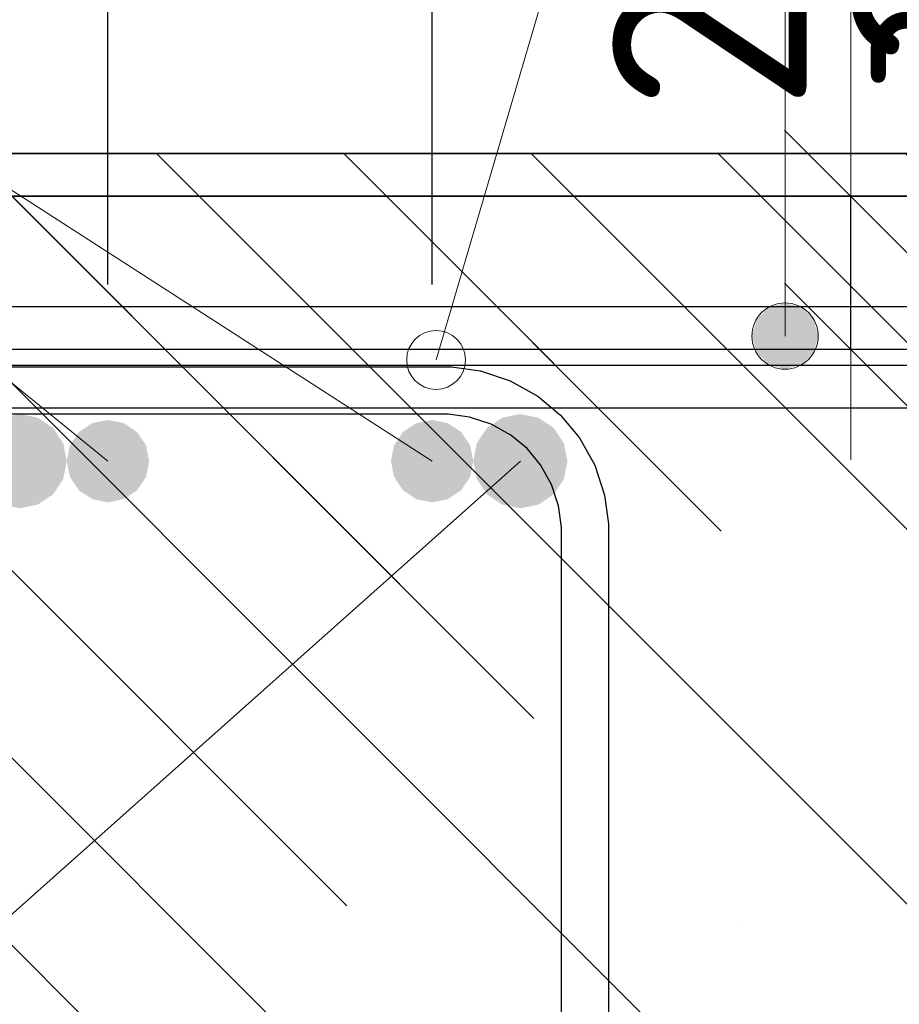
# Model space of a CAD drawing. Header units: metres. Extents: x -38 to 97, y -15 to 21.
# Tile 82 of 216: x 72.388 to 72.537, y 4.544 to 4.711. Entities that reach past the tile are written whole.
import ezdxf

# ---------------------------------------------------------------- set-up
doc = ezdxf.new("R2010")
doc.units = ezdxf.units.M
doc.header["$PDMODE"] = 65
for name, color, linetype, lineweight in [('XR$3$Арм. стержнями верхней зоны', 180, 'Continuous', 35), ('XR$3$Арм.стержн. Арматура края', 96, 'Continuous', 35), ('XR$3$Арм.стержн. Доп. арматура', 180, 'Continuous', 35), ('XR$3$Арм.стержн. Хомут', 240, 'Continuous', 35), ('XR$3$Арм.стержн.горизонт. 1', 180, 'Continuous', 35), ('XR$3$Размерная линия (1)', 7, 'Continuous', 13), ('XR$3$Размерная линия_ общее', 7, 'Continuous', 13), ('XR$6$Арм. стержнями верхней зоны', 180, 'Continuous', 35), ('XR$6$Арм.стержн. Арматура края', 96, 'Continuous', 35), ('XR$6$ВК__отв в полу 1-2 эт', 220, 'Continuous', 25), ('XR$6$Размерная линия (1)', 7, 'Continuous', 13), ('XR$6$Размерная линия_ общее', 7, 'Continuous', 13)]:
    doc.layers.add(name, color=color, linetype=linetype, lineweight=lineweight)
doc.styles.add('ISOCPEUR', font='txt')
doc.dimstyles.new('DIMSTYLE_11', dxfattribs={"dimtxt": 0.033, "dimasz": 0.0375, "dimexe": 0, "dimexo": 0, "dimgap": 0.0165, "dimtad": 2, "dimdec": 0, "dimlfac": 1000, "dimrnd": 1, "dimzin": 12, "dimdsep": 46, "dimtxsty": 'ISOCPEUR', "dimblk1": 'ALL_ML_STRICH', "dimblk2": 'ALL_ML_STRICH', "dimsah": 1, "dimcen": 0, "dimclrd": 7, "dimclre": 256, "dimclrt": 7, "dimadec": 0, "dimazin": 0, "dimtfac": 1, "dimtdec": 0, "dimtix": 1, "dimtmove": 2, "dimatfit": 3, "dimfxl": 0, "dimtvp": 1.2, "dimtzin": 0, "dimlwd": 0, "dimlwe": -3, "dimarcsym": 0})
doc.dimstyles.new('DIMSTYLE_23', dxfattribs={"dimtxt": 0.03, "dimasz": 0.03, "dimexe": 0, "dimexo": 0, "dimgap": 0.015, "dimtad": 2, "dimdec": 0, "dimlfac": 1000, "dimrnd": 5, "dimzin": 12, "dimdsep": 46, "dimtxsty": 'ISOCPEUR', "dimblk1": 'ALL_ML_STRICH', "dimblk2": 'ALL_ML_STRICH', "dimsah": 1, "dimcen": 0, "dimclrd": 7, "dimclre": 256, "dimclrt": 7, "dimadec": 0, "dimazin": 0, "dimtfac": 1, "dimtdec": 0, "dimtix": 1, "dimtmove": 2, "dimatfit": 3, "dimfxl": 0, "dimtvp": 1.2, "dimtzin": 0, "dimlwd": 0, "dimlwe": -3, "dimarcsym": 0})
doc.dimstyles.new('DIMSTYLE_24', dxfattribs={"dimtxt": 0.03, "dimasz": 0.03, "dimexe": 0, "dimexo": 0, "dimgap": 0.015, "dimtad": 2, "dimdec": 0, "dimlfac": 1000, "dimrnd": 5, "dimzin": 12, "dimdsep": 46, "dimtxsty": 'ISOCPEUR', "dimblk1": 'ALL_ML_STRICH', "dimblk2": 'ALL_ML_STRICH', "dimsah": 1, "dimcen": 0, "dimclrd": 7, "dimclre": 256, "dimclrt": 7, "dimadec": 0, "dimazin": 0, "dimtfac": 1, "dimtdec": 0, "dimtix": 1, "dimtmove": 2, "dimatfit": 3, "dimfxl": 0, "dimtzin": 0, "dimlwd": 0, "dimlwe": -3, "dimarcsym": 0})
pattern_1 = [(135, (0, 0), (-0.031819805, -0.031819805), [0.4, -0.05, 0, -0.05]), (135, (-0.01591, -0.01591), (-0.031819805, -0.031819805), [0.8, -0.1, 0.1, -0.1])]

# ---------------------------------------------------------------- blocks, each defined once
blk = doc.blocks.new('ALL_ML_STRICH')
at = {"color": 0, "linetype": 'ByBlock', "lineweight": -2}
for p, q in [((0, -0.5), (0, 0.5)), ((-0.3, -0.3), (0.3, 0.3)), ((-1, 0), (0.5, 0))]:
    blk.add_line(p, q, dxfattribs=at)
blk = doc.blocks.new('*D160')
at = {"layer": 'DEFPOINTS', "color": 7, "linetype": 'Continuous', "lineweight": 13, "transparency": 33554687}
for p in [(72.48879, 4.68139), (72.48879, 4.65539), (72.52877, 4.65539)]:
    blk.add_point(p, dxfattribs=at)
at = {"layer": 'XR$3$Размерная линия_ общее', "color": 253, "linetype": 'Continuous', "lineweight": -2, "true_color": 0xa0a0a0, "transparency": 33554687}
for p, q in [((72.50879, 4.68139), (72.52877, 4.68139)), ((72.50879, 4.65539), (72.52877, 4.65539))]:
    blk.add_line(p, q, dxfattribs=at)
at = {"layer": 'XR$3$Размерная линия_ общее', "color": 7, "linetype": 'Continuous', "lineweight": -2, "transparency": 33554687}
blk.add_line((72.52877, 4.65539), (72.52877, 4.68139), dxfattribs=at)
at = {"layer": 'XR$3$Размерная линия_ общее', "color": 7, "linetype": 'Continuous', "lineweight": 13, "transparency": 33554687, "xscale": 0.0375, "yscale": 0.0375, "zscale": 0.0375}
for p, rotation in [((72.52877, 4.68139), 90), ((72.52877, 4.65539), 270)]:
    blk.add_blockref('ALL_ML_STRICH', p, dxfattribs=dict(at, rotation=rotation))
at = {"layer": 'XR$3$Размерная линия_ общее', "color": 7, "linetype": 'Continuous', "lineweight": 13, "transparency": 33554687, "insert": (72.52831, 4.69875), "char_height": 0.027, "width": 0.00135, "attachment_point": 1, "rotation": 90, "line_spacing_factor": 0.60241, "style": 'ISOCPEUR'}
blk.add_mtext('з.с.', dxfattribs=at)
at = {"layer": 'XR$3$Размерная линия_ общее', "color": 7, "linetype": 'Continuous', "lineweight": 13, "transparency": 33554687, "insert": (72.50477, 4.71912), "char_height": 0.033, "width": 0.066, "attachment_point": 5, "rotation": 90, "style": 'ISOCPEUR'}
blk.add_mtext('\\A1;{26}', dxfattribs=at)
blk = doc.blocks.new('*D162')
at = {"layer": 'DEFPOINTS', "color": 7, "linetype": 'Continuous', "lineweight": 13, "transparency": 33554687}
for p in [(72.31762, 4.75514), (72.31762, 4.64639), (72.40255, 4.64639)]:
    blk.add_point(p, dxfattribs=at)
at = {"layer": 'XR$3$Размерная линия (1)', "color": 9, "linetype": 'Continuous', "lineweight": -2, "true_color": 0xc7c7c7, "transparency": 33554687}
for p, q in [((72.31762, 4.66639), (72.31762, 4.75514)), ((72.40255, 4.66639), (72.40255, 4.75514))]:
    blk.add_line(p, q, dxfattribs=at)
at = {"layer": 'XR$3$Размерная линия (1)', "color": 7, "linetype": 'Continuous', "lineweight": -2, "transparency": 33554687}
blk.add_line((72.31762, 4.75514), (72.40255, 4.75514), dxfattribs=at)
at = {"layer": 'XR$3$Размерная линия (1)', "color": 7, "linetype": 'Continuous', "lineweight": 13, "transparency": 33554687, "xscale": 0.03, "yscale": 0.03, "zscale": 0.03, "rotation": 180}
blk.add_blockref('ALL_ML_STRICH', (72.31762, 4.75514), dxfattribs=at)
at = {"layer": 'XR$3$Размерная линия (1)', "color": 7, "linetype": 'Continuous', "lineweight": 13, "transparency": 33554687, "xscale": 0.03, "yscale": 0.03, "zscale": 0.03}
blk.add_blockref('ALL_ML_STRICH', (72.40255, 4.75514), dxfattribs=at)
at = {"layer": 'XR$3$Размерная линия (1)', "color": 7, "linetype": 'Continuous', "lineweight": 13, "transparency": 33554687, "insert": (72.36159, 4.77764), "char_height": 0.03, "width": 0.06, "attachment_point": 5, "style": 'ISOCPEUR'}
blk.add_mtext('\\A1;{85}', dxfattribs=at)
blk = doc.blocks.new('*D163')
at = {"layer": 'DEFPOINTS', "color": 7, "linetype": 'Continuous', "lineweight": 13, "transparency": 33554687}
for p in [(72.40255, 4.75514), (72.40255, 4.64639), (72.45763, 4.64639)]:
    blk.add_point(p, dxfattribs=at)
at = {"layer": 'XR$3$Размерная линия (1)', "color": 9, "linetype": 'Continuous', "lineweight": -2, "true_color": 0xc7c7c7, "transparency": 33554687}
for p, q in [((72.40255, 4.66639), (72.40255, 4.75514)), ((72.45763, 4.66639), (72.45763, 4.75514))]:
    blk.add_line(p, q, dxfattribs=at)
at = {"layer": 'XR$3$Размерная линия (1)', "color": 7, "linetype": 'Continuous', "lineweight": -2, "transparency": 33554687}
blk.add_line((72.40255, 4.75514), (72.45763, 4.75514), dxfattribs=at)
at = {"layer": 'XR$3$Размерная линия (1)', "color": 7, "linetype": 'Continuous', "lineweight": 13, "transparency": 33554687, "xscale": 0.03, "yscale": 0.03, "zscale": 0.03, "rotation": 180}
blk.add_blockref('ALL_ML_STRICH', (72.40255, 4.75514), dxfattribs=at)
at = {"layer": 'XR$3$Размерная линия (1)', "color": 7, "linetype": 'Continuous', "lineweight": 13, "transparency": 33554687, "xscale": 0.03, "yscale": 0.03, "zscale": 0.03}
blk.add_blockref('ALL_ML_STRICH', (72.45763, 4.75514), dxfattribs=at)
at = {"layer": 'XR$3$Размерная линия (1)', "color": 7, "linetype": 'Continuous', "lineweight": 13, "transparency": 33554687, "insert": (72.50424, 4.77782), "char_height": 0.03, "width": 0.06, "attachment_point": 5, "style": 'ISOCPEUR'}
blk.add_mtext('\\A1;{55}', dxfattribs=at)
blk = doc.blocks.new('*D821')
at = {"layer": 'DEFPOINTS', "color": 7, "linetype": 'Continuous', "lineweight": 13, "transparency": 33554687}
for p in [(72.29823, 4.7757), (72.29823, 4.65364), (72.3533, 4.65364)]:
    blk.add_point(p, dxfattribs=at)
at = {"layer": 'XR$6$Размерная линия (1)', "color": 9, "linetype": 'Continuous', "lineweight": -2, "true_color": 0xc7c7c7, "transparency": 33554687}
for p, q in [((72.29823, 4.67364), (72.29823, 4.7757)), ((72.3533, 4.67364), (72.3533, 4.7757))]:
    blk.add_line(p, q, dxfattribs=at)
at = {"layer": 'XR$6$Размерная линия (1)', "color": 7, "linetype": 'Continuous', "lineweight": -2, "transparency": 33554687}
blk.add_line((72.29823, 4.7757), (72.3533, 4.7757), dxfattribs=at)
at = {"layer": 'XR$6$Размерная линия (1)', "color": 7, "linetype": 'Continuous', "lineweight": 13, "transparency": 33554687, "xscale": 0.03, "yscale": 0.03, "zscale": 0.03, "rotation": 180}
blk.add_blockref('ALL_ML_STRICH', (72.29823, 4.7757), dxfattribs=at)
at = {"layer": 'XR$6$Размерная линия (1)', "color": 7, "linetype": 'Continuous', "lineweight": 13, "transparency": 33554687, "xscale": 0.03, "yscale": 0.03, "zscale": 0.03}
blk.add_blockref('ALL_ML_STRICH', (72.3533, 4.7757), dxfattribs=at)
at = {"layer": 'XR$6$Размерная линия (1)', "color": 7, "linetype": 'Continuous', "lineweight": 13, "transparency": 33554687, "insert": (72.39182, 4.79891), "char_height": 0.03, "width": 0.06, "attachment_point": 5, "style": 'ISOCPEUR'}
blk.add_mtext('\\A1;{55}', dxfattribs=at)
blk = doc.blocks.new('*D984')
at = {"layer": 'DEFPOINTS', "color": 7, "linetype": 'Continuous', "lineweight": 13, "transparency": 33554687}
for p in [(72.52942, 4.68864), (72.52942, 4.66264), (72.56941, 4.66264)]:
    blk.add_point(p, dxfattribs=at)
at = {"layer": 'XR$6$Размерная линия_ общее', "color": 253, "linetype": 'Continuous', "lineweight": -2, "true_color": 0xa0a0a0, "transparency": 33554687}
for p, q in [((72.54942, 4.68864), (72.56941, 4.68864)), ((72.54942, 4.66264), (72.56941, 4.66264))]:
    blk.add_line(p, q, dxfattribs=at)
at = {"layer": 'XR$6$Размерная линия_ общее', "color": 7, "linetype": 'Continuous', "lineweight": -2, "transparency": 33554687}
blk.add_line((72.56941, 4.66264), (72.56941, 4.68864), dxfattribs=at)
at = {"layer": 'XR$6$Размерная линия_ общее', "color": 7, "linetype": 'Continuous', "lineweight": 13, "transparency": 33554687, "xscale": 0.0375, "yscale": 0.0375, "zscale": 0.0375}
for p, rotation in [((72.56941, 4.68864), 90), ((72.56941, 4.66264), 270)]:
    blk.add_blockref('ALL_ML_STRICH', p, dxfattribs=dict(at, rotation=rotation))
at = {"layer": 'XR$6$Размерная линия_ общее', "color": 7, "linetype": 'Continuous', "lineweight": 13, "transparency": 33554687, "insert": (72.56894, 4.706), "char_height": 0.027, "width": 0.00135, "attachment_point": 1, "rotation": 90, "line_spacing_factor": 0.60241, "style": 'ISOCPEUR'}
blk.add_mtext('з.с.', dxfattribs=at)
at = {"layer": 'XR$6$Размерная линия_ общее', "color": 7, "linetype": 'Continuous', "lineweight": 13, "transparency": 33554687, "insert": (72.54541, 4.72636), "char_height": 0.033, "width": 0.066, "attachment_point": 5, "rotation": 90, "style": 'ISOCPEUR'}
blk.add_mtext('\\A1;{26}', dxfattribs=at)

msp = doc.modelspace()

# ---------------------------------------------------------------- hatches: boundary and pattern name
at = {"linetype": 'Continuous', "lineweight": 13, "transparency": 33554687}
h = msp.add_hatch(dxfattribs=at)
h.set_pattern_fill('__________540', scale=0.015, style=0, pattern_type=2)
h.set_pattern_definition(pattern_1)
h.paths.add_polyline_path([(72.15835, 4.68864), (72.15835, 4.48864), (72.62202, 4.48864), (72.62202, 4.68864)], flags=0)
at = {"linetype": 'Continuous', "lineweight": 25, "transparency": 33554687}
h = msp.add_hatch(dxfattribs=at)
h.set_pattern_fill('__________540', scale=0.015, style=0, pattern_type=2)
h.set_pattern_definition(pattern_1)
h.paths.add_polyline_path([(72.51262, 4.68139), (72.26262, 4.68139), (72.26262, 4.38139), (72.51262, 4.38139)], flags=0)
h = msp.add_hatch(dxfattribs=at)
h.set_pattern_fill('__________540', scale=0.015, style=0, pattern_type=2)
h.set_pattern_definition(pattern_1)
h.paths.add_polyline_path([(72.51262, 4.68139), (72.51262, 4.48139), (72.66181, 4.48139), (72.66181, 4.68139)], flags=0)
at = {"layer": 'XR$3$Арм.стержн. Доп. арматура', "linetype": 'Continuous', "lineweight": 50, "transparency": 33554687}
for points in [[(72.40955, 4.63639), (72.40902, 4.63907), (72.4075, 4.64134), (72.40523, 4.64286), (72.40255, 4.64339), (72.39987, 4.64286), (72.3976, 4.64134), (72.39608, 4.63907), (72.39555, 4.63639), (72.39608, 4.63371), (72.3976, 4.63144), (72.39987, 4.62993), (72.40255, 4.62939), (72.40523, 4.62993), (72.4075, 4.63144), (72.40902, 4.63371)], [(72.46463, 4.63639), (72.46409, 4.63907), (72.46257, 4.64134), (72.4603, 4.64286), (72.45763, 4.64339), (72.45495, 4.64286), (72.45268, 4.64134), (72.45116, 4.63907), (72.45063, 4.63639), (72.45116, 4.63371), (72.45268, 4.63144), (72.45495, 4.62993), (72.45763, 4.62939), (72.4603, 4.62993), (72.46257, 4.63144), (72.46409, 4.63371)]]:
    msp.add_hatch(color=7, dxfattribs=at).paths.add_polyline_path(points)
at = {"layer": 'XR$3$Арм.стержн.горизонт. 1', "linetype": 'Continuous', "lineweight": 50, "transparency": 33554687}
for points in [[(72.39555, 4.63639), (72.39494, 4.63945), (72.39321, 4.64205), (72.39061, 4.64378), (72.38755, 4.64439), (72.38449, 4.64378), (72.38189, 4.64205), (72.38016, 4.63945), (72.37955, 4.63639), (72.38016, 4.63333), (72.38189, 4.63074), (72.38449, 4.629), (72.38755, 4.62839), (72.39061, 4.629), (72.39321, 4.63074), (72.39494, 4.63333)], [(72.48063, 4.63639), (72.48002, 4.63945), (72.47828, 4.64205), (72.47569, 4.64378), (72.47263, 4.64439), (72.46956, 4.64378), (72.46697, 4.64205), (72.46523, 4.63945), (72.46463, 4.63639), (72.46523, 4.63333), (72.46697, 4.63074), (72.46956, 4.629), (72.47263, 4.62839), (72.47569, 4.629), (72.47828, 4.63074), (72.48002, 4.63333)]]:
    msp.add_hatch(color=7, dxfattribs=at).paths.add_polyline_path(points)
at = {"layer": 'XR$6$Арм. стержнями верхней зоны', "linetype": 'Continuous', "lineweight": 13, "transparency": 33554687}
for points in [[(72.52043, 4.66248), (72.5148, 4.66248), (72.51278, 4.66045)], [(72.52043, 4.66248), (72.51278, 4.66045), (72.52245, 4.66045)], [(72.5148, 4.66248), (72.52043, 4.66248), (72.51761, 4.66326)], [(72.52245, 4.66045), (72.51278, 4.66045), (72.51199, 4.65764)], [(72.52245, 4.66045), (72.51199, 4.65764), (72.52324, 4.65764)], [(72.52324, 4.65764), (72.51199, 4.65764), (72.51278, 4.65483)], [(72.52324, 4.65764), (72.51278, 4.65483), (72.52245, 4.65483)], [(72.52245, 4.65483), (72.51278, 4.65483), (72.5148, 4.6528)], [(72.52245, 4.65483), (72.5148, 4.6528), (72.52043, 4.6528)], [(72.52043, 4.6528), (72.5148, 4.6528), (72.51761, 4.65201)]]:
    msp.add_hatch(color=7, dxfattribs=at).paths.add_polyline_path(points)

# ---------------------------------------------------------------- linework, layer by layer
at = {"color": 7, "linetype": 'Continuous', "lineweight": 13, "transparency": 33554687}
msp.add_line((72.52877, 4.68139), (72.52877, 4.74139), dxfattribs=at)
at = {"color": 7, "linetype": 'Continuous', "lineweight": 35, "transparency": 33554687}
for p, q in [((72.62202, 4.68864), (72.15835, 4.68864)), ((72.51262, 4.68139), (72.26262, 4.68139)), ((72.66181, 4.68139), (72.51262, 4.68139))]:
    msp.add_line(p, q, dxfattribs=at)
at = {"color": 7, "linetype": 'Continuous', "lineweight": 13, "transparency": 33554687}
msp.add_circle((72.45831, 4.65359), 0.005, dxfattribs=at)
at = {"layer": 'XR$3$Арм. стержнями верхней зоны', "color": 4, "linetype": 'Continuous', "lineweight": 25, "transparency": 33554687}
msp.add_lwpolyline([(72.28762, 4.65539), (72.66681, 4.65539), (72.66681, 4.64539), (72.28762, 4.64539), (72.28762, 4.65539)], dxfattribs=at)
at = {"layer": 'XR$3$Арм.стержн. Арматура края', "color": 4, "linetype": 'Continuous', "lineweight": 25, "transparency": 33554687}
for points in [[(72.66681, 4.52139), (72.32091, 4.52139), (72.31481, 4.52224), (72.30846, 4.52434), (72.30262, 4.52761), (72.2978, 4.53163), (72.29378, 4.53644), (72.29051, 4.54229), (72.28842, 4.54864), (72.28757, 4.55474), (72.28757, 4.62205), (72.28842, 4.62815), (72.29051, 4.6345), (72.29378, 4.64034), (72.2978, 4.64516), (72.30262, 4.64918), (72.30846, 4.65245), (72.31481, 4.65454), (72.32091, 4.65539), (72.66681, 4.65539)], [(72.66681, 4.64539), (72.32161, 4.64539), (72.31709, 4.64476), (72.31251, 4.64325), (72.30832, 4.64091), (72.3049, 4.63806), (72.30205, 4.63464), (72.29971, 4.63045), (72.2982, 4.62587), (72.29757, 4.62135), (72.29757, 4.55543), (72.2982, 4.55091), (72.29971, 4.54633), (72.30205, 4.54214), (72.3049, 4.53873), (72.30832, 4.53588), (72.31251, 4.53353), (72.31709, 4.53202), (72.32161, 4.53139), (72.66681, 4.53139)]]:
    msp.add_lwpolyline(points, dxfattribs=at)
at = {"layer": 'XR$3$Арм.стержн. Доп. арматура', "color": 7, "linetype": 'Continuous', "lineweight": 13, "transparency": 33554687}
for q in [(72.45763, 4.63639), (72.40255, 4.63639)]:
    msp.add_line((72.18973, 4.80895), q, dxfattribs=at)
at = {"layer": 'XR$3$Арм.стержн. Хомут', "color": 40, "linetype": 'Continuous', "lineweight": 25, "transparency": 33554687}
for points in [[(72.28759, 4.43307), (72.28759, 4.62572), (72.28827, 4.6306), (72.28994, 4.63568), (72.29256, 4.64035), (72.29578, 4.6442), (72.29963, 4.64742), (72.3043, 4.65004), (72.30938, 4.65171), (72.31426, 4.65239), (72.46095, 4.65239), (72.46583, 4.65171), (72.47091, 4.65004), (72.47558, 4.64742), (72.47944, 4.6442), (72.48265, 4.64035), (72.48527, 4.63568), (72.48695, 4.6306), (72.48763, 4.62572), (72.48763, 4.43307)], [(72.28759, 4.43307), (72.28759, 4.62572), (72.28827, 4.6306), (72.28994, 4.63568), (72.29256, 4.64035), (72.29578, 4.6442), (72.29963, 4.64742), (72.3043, 4.65004), (72.30938, 4.65171), (72.31426, 4.65239), (72.46095, 4.65239), (72.46583, 4.65171), (72.47091, 4.65004), (72.47558, 4.64742), (72.47944, 4.6442), (72.48265, 4.64035), (72.48527, 4.63568), (72.48695, 4.6306), (72.48763, 4.62572), (72.48763, 4.43307)], [(72.28759, 4.43307), (72.28759, 4.62572), (72.28827, 4.6306), (72.28994, 4.63568), (72.29256, 4.64035), (72.29578, 4.6442), (72.29963, 4.64742), (72.3043, 4.65004), (72.30938, 4.65171), (72.31426, 4.65239), (72.46095, 4.65239), (72.46583, 4.65171), (72.47091, 4.65004), (72.47558, 4.64742), (72.47944, 4.6442), (72.48265, 4.64035), (72.48527, 4.63568), (72.48695, 4.6306), (72.48763, 4.62572), (72.48763, 4.43307)], [(72.47963, 4.43362), (72.47963, 4.62516), (72.47912, 4.62878), (72.47791, 4.63244), (72.47604, 4.63579), (72.47376, 4.63852), (72.47103, 4.6408), (72.46767, 4.64268), (72.46401, 4.64389), (72.46039, 4.64439), (72.31482, 4.64439), (72.3112, 4.64389), (72.30754, 4.64268), (72.30419, 4.6408), (72.30146, 4.63852), (72.29918, 4.63579), (72.2973, 4.63244), (72.29609, 4.62878), (72.29559, 4.62516), (72.29559, 4.43362)], [(72.47963, 4.43362), (72.47963, 4.62516), (72.47912, 4.62878), (72.47791, 4.63244), (72.47604, 4.63579), (72.47376, 4.63852), (72.47103, 4.6408), (72.46767, 4.64268), (72.46401, 4.64389), (72.46039, 4.64439), (72.31482, 4.64439), (72.3112, 4.64389), (72.30754, 4.64268), (72.30419, 4.6408), (72.30146, 4.63852), (72.29918, 4.63579), (72.2973, 4.63244), (72.29609, 4.62878), (72.29559, 4.62516), (72.29559, 4.43362)], [(72.47963, 4.43362), (72.47963, 4.62516), (72.47912, 4.62878), (72.47791, 4.63244), (72.47604, 4.63579), (72.47376, 4.63852), (72.47103, 4.6408), (72.46767, 4.64268), (72.46401, 4.64389), (72.46039, 4.64439), (72.31482, 4.64439), (72.3112, 4.64389), (72.30754, 4.64268), (72.30419, 4.6408), (72.30146, 4.63852), (72.29918, 4.63579), (72.2973, 4.63244), (72.29609, 4.62878), (72.29559, 4.62516), (72.29559, 4.43362)]]:
    msp.add_lwpolyline(points, dxfattribs=at)
at = {"layer": 'XR$3$Арм.стержн.горизонт. 1', "color": 7, "linetype": 'Continuous', "lineweight": 13, "transparency": 33554687}
msp.add_line((72.09858, 4.3033), (72.47263, 4.63639), dxfattribs=at)
at = {"layer": 'XR$6$Арм. стержнями верхней зоны', "color": 7, "linetype": 'Continuous', "lineweight": 13, "transparency": 33554687}
for p, q in [((72.51761, 4.85955), (72.51761, 4.65764)), ((72.51761, 4.66326), (72.51761, 4.66326)), ((72.51199, 4.65764), (72.51199, 4.65764)), ((72.52324, 4.65764), (72.52324, 4.65764)), ((72.51761, 4.65201), (72.51761, 4.65201))]:
    msp.add_line(p, q, dxfattribs=at)
at = {"layer": 'XR$6$Арм. стержнями верхней зоны', "color": 4, "linetype": 'Continuous', "lineweight": 25, "transparency": 33554687}
msp.add_lwpolyline([(72.18334, 4.66264), (72.62702, 4.66264), (72.62702, 4.65264), (72.18334, 4.65264), (72.18334, 4.66264)], dxfattribs=at)
at = {"layer": 'XR$6$Арм. стержнями верхней зоны', "color": 7, "linetype": 'Continuous', "lineweight": 13, "transparency": 33554687}
msp.add_circle((72.51761, 4.65764), 0.00563, dxfattribs=at)
at = {"layer": 'XR$6$Арм.стержн. Арматура края', "color": 4, "linetype": 'Continuous', "lineweight": 25, "transparency": 33554687}
for points in [[(72.62702, 4.52864), (72.21191, 4.52864), (72.20669, 4.52936), (72.20125, 4.53116), (72.19624, 4.53396), (72.19211, 4.53741), (72.18867, 4.54154), (72.18586, 4.54655), (72.18407, 4.55199), (72.18334, 4.5572), (72.18334, 4.63407), (72.18407, 4.63929), (72.18586, 4.64473), (72.18867, 4.64974), (72.19211, 4.65387), (72.19624, 4.65731), (72.20125, 4.66012), (72.20669, 4.66191), (72.21191, 4.66264), (72.62702, 4.66264)], [(72.62702, 4.65264), (72.2126, 4.65264), (72.20896, 4.65213), (72.2053, 4.65092), (72.20194, 4.64904), (72.19921, 4.64677), (72.19694, 4.64404), (72.19506, 4.64068), (72.19385, 4.63702), (72.19334, 4.63338), (72.19334, 4.55789), (72.19385, 4.55426), (72.19506, 4.55059), (72.19694, 4.54724), (72.19921, 4.54451), (72.20194, 4.54223), (72.2053, 4.54035), (72.20896, 4.53914), (72.2126, 4.53864), (72.62702, 4.53864)]]:
    msp.add_lwpolyline(points, dxfattribs=at)
at = {"layer": 'XR$6$ВК__отв в полу 1-2 эт', "color": 7, "linetype": 'Continuous', "lineweight": 13, "transparency": 33554687}
msp.add_line((72.45834, 4.65359), (72.51882, 4.85958), dxfattribs=at)

# ---------------------------------------------------------------- dimensions: what is measured, and where the dimension line sits
at = {"layer": 'XR$3$Размерная линия (1)', "color": 7, "linetype": 'Continuous', "lineweight": 13, "transparency": 33554687}
for base, p1, p2, dimstyle, picture, middle in [((72.45763, 4.75514), (72.40255, 4.66639), (72.45763, 4.66639), 'DIMSTYLE_23', '*D163', (72.50424, 4.77782)), ((72.40255, 4.75514), (72.31762, 4.66639), (72.40255, 4.66639), 'DIMSTYLE_24', '*D162', (72.36159, 4.77764))]:
    dim = msp.add_linear_dim(base=base, p1=p1, p2=p2, dimstyle=dimstyle, override={"dimpost": '<>', "dimclrd": 7, "dimclre": 9, "dimclrt": 7, "dimlwd": 0, "dimlwe": 65533}, dxfattribs=at)
    dim.commit()
    dim.dimension.update_dxf_attribs({"geometry": picture, "text_midpoint": middle, "dimtype": 160})
at = {"layer": 'XR$3$Размерная линия_ общее', "color": 7, "linetype": 'Continuous', "lineweight": 13, "transparency": 33554687}
dim = msp.add_linear_dim(base=(72.52877, 4.68139), p1=(72.50879, 4.65539), p2=(72.50879, 4.68139), angle=90, text='<>\\Xз.с.', dimstyle='DIMSTYLE_11', override={"dimpost": '<>', "dimclrd": 7, "dimclre": 253, "dimclrt": 7, "dimlwd": 0, "dimlwe": 65533}, dxfattribs=at)
dim.commit()
dim.dimension.update_dxf_attribs({"geometry": '*D160', "text_midpoint": (72.50477, 4.71912), "dimtype": 160})
at = {"layer": 'XR$6$Размерная линия (1)', "color": 7, "linetype": 'Continuous', "lineweight": 13, "transparency": 33554687}
dim = msp.add_linear_dim(base=(72.3533, 4.7757), p1=(72.29823, 4.67364), p2=(72.3533, 4.67364), dimstyle='DIMSTYLE_23', override={"dimpost": '<>', "dimclrd": 7, "dimclre": 9, "dimclrt": 7, "dimlwd": 0, "dimlwe": 65533}, dxfattribs=at)
dim.commit()
dim.dimension.update_dxf_attribs({"geometry": '*D821', "text_midpoint": (72.39182, 4.79891), "dimtype": 160})
at = {"layer": 'XR$6$Размерная линия_ общее', "color": 7, "linetype": 'Continuous', "lineweight": 13, "transparency": 33554687}
dim = msp.add_linear_dim(base=(72.56941, 4.68864), p1=(72.54942, 4.66264), p2=(72.54942, 4.68864), angle=90, text='<>\\Xз.с.', dimstyle='DIMSTYLE_11', override={"dimpost": '<>', "dimclrd": 7, "dimclre": 253, "dimclrt": 7, "dimlwd": 0, "dimlwe": 65533}, dxfattribs=at)
dim.commit()
dim.dimension.update_dxf_attribs({"geometry": '*D984', "text_midpoint": (72.54541, 4.72636), "dimtype": 160})

doc.saveas('drawing.dxf')
